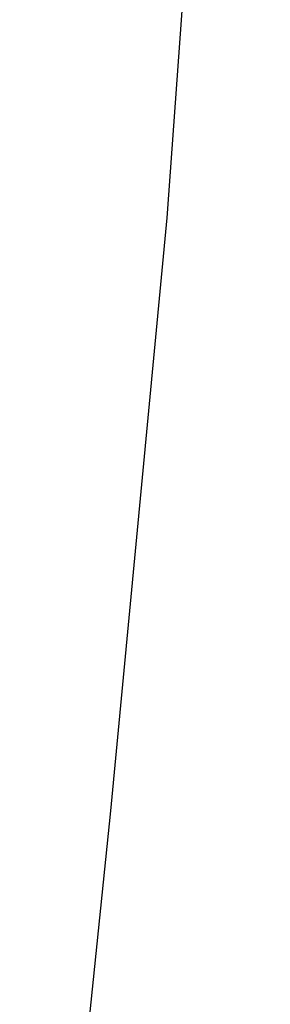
# Model space of a CAD drawing. Extents: x 0 to 361260, y 0 to 4201817.
# Tile 205 of 256: x 360069.723 to 360070.21, y 4200823.974 to 4200825.885. Entities that reach past the tile are written whole.
import ezdxf

# ---------------------------------------------------------------- set-up
doc = ezdxf.new("R2010")
doc.units = 0
doc.header["$LTSCALE"] = 0.5
doc.header["$MEASUREMENT"] = 0
doc.linetypes.add('CONTI', pattern=[0])
doc.layers.add('GORIZDEFAULT', color=32, linetype='CONTI')

msp = doc.modelspace()

# ---------------------------------------------------------------- linework, layer by layer
at = {"layer": 'GORIZDEFAULT', "color": 32}
msp.add_polyline3d([(360069.2366, 4200816.4265, 555.5), (360069.31, 4200816.94, 555.5), (360069.37, 4200817.54, 555.5), (360069.42, 4200818.13, 555.5), (360069.46, 4200818.72, 555.5), (360069.5, 4200819.33, 555.5), (360069.53, 4200819.98, 555.5), (360069.57, 4200820.68, 555.5), (360069.62, 4200821.45, 555.5), (360069.7, 4200822.31, 555.5), (360069.79, 4200823.28, 555.5), (360069.9, 4200824.35, 555.5), (360070.01, 4200825.5, 555.5), (360070.1, 4200826.75, 555.5), (360070.17, 4200828.08, 555.5), (360070.21, 4200829.48, 555.5), (360070.19, 4200830.94, 555.5), (360070.12, 4200832.46, 555.5), (360069.99, 4200834.03, 555.5)], dxfattribs=at)
msp.add_polyline3d([(360069.2366, 4200816.4265, 555.5), (360069.31, 4200816.94, 555.5), (360069.37, 4200817.54, 555.5), (360069.42, 4200818.13, 555.5), (360069.46, 4200818.72, 555.5), (360069.5, 4200819.33, 555.5), (360069.53, 4200819.98, 555.5), (360069.57, 4200820.68, 555.5), (360069.62, 4200821.45, 555.5), (360069.7, 4200822.31, 555.5), (360069.79, 4200823.28, 555.5), (360069.9, 4200824.35, 555.5), (360070.01, 4200825.5, 555.5), (360070.1, 4200826.75, 555.5), (360070.17, 4200828.08, 555.5), (360070.21, 4200829.48, 555.5), (360070.19, 4200830.94, 555.5), (360070.12, 4200832.46, 555.5), (360069.99, 4200834.03, 555.5)], dxfattribs=at)
msp.add_polyline3d([(360069.2366, 4200816.4265, 555.5), (360069.31, 4200816.94, 555.5), (360069.37, 4200817.54, 555.5), (360069.42, 4200818.13, 555.5), (360069.46, 4200818.72, 555.5), (360069.5, 4200819.33, 555.5), (360069.53, 4200819.98, 555.5), (360069.57, 4200820.68, 555.5), (360069.62, 4200821.45, 555.5), (360069.7, 4200822.31, 555.5), (360069.79, 4200823.28, 555.5), (360069.9, 4200824.35, 555.5), (360070.01, 4200825.5, 555.5), (360070.1, 4200826.75, 555.5), (360070.17, 4200828.08, 555.5), (360070.21, 4200829.48, 555.5), (360070.19, 4200830.94, 555.5), (360070.12, 4200832.46, 555.5), (360069.99, 4200834.03, 555.5)], dxfattribs=at)
msp.add_polyline3d([(360069.2366, 4200816.4265, 555.5), (360069.31, 4200816.94, 555.5), (360069.37, 4200817.54, 555.5), (360069.42, 4200818.13, 555.5), (360069.46, 4200818.72, 555.5), (360069.5, 4200819.33, 555.5), (360069.53, 4200819.98, 555.5), (360069.57, 4200820.68, 555.5), (360069.62, 4200821.45, 555.5), (360069.7, 4200822.31, 555.5), (360069.79, 4200823.28, 555.5), (360069.9, 4200824.35, 555.5), (360070.01, 4200825.5, 555.5), (360070.1, 4200826.75, 555.5), (360070.17, 4200828.08, 555.5), (360070.21, 4200829.48, 555.5), (360070.19, 4200830.94, 555.5), (360070.12, 4200832.46, 555.5), (360069.99, 4200834.03, 555.5)], dxfattribs=at)
msp.add_polyline3d([(360069.2366, 4200816.4265, 555.5), (360069.31, 4200816.94, 555.5), (360069.37, 4200817.54, 555.5), (360069.42, 4200818.13, 555.5), (360069.46, 4200818.72, 555.5), (360069.5, 4200819.33, 555.5), (360069.53, 4200819.98, 555.5), (360069.57, 4200820.68, 555.5), (360069.62, 4200821.45, 555.5), (360069.7, 4200822.31, 555.5), (360069.79, 4200823.28, 555.5), (360069.9, 4200824.35, 555.5), (360070.01, 4200825.5, 555.5), (360070.1, 4200826.75, 555.5), (360070.17, 4200828.08, 555.5), (360070.21, 4200829.48, 555.5), (360070.19, 4200830.94, 555.5), (360070.12, 4200832.46, 555.5), (360069.99, 4200834.03, 555.5)], dxfattribs=at)
msp.add_polyline3d([(360069.2366, 4200816.4265, 555.5), (360069.31, 4200816.94, 555.5), (360069.37, 4200817.54, 555.5), (360069.42, 4200818.13, 555.5), (360069.46, 4200818.72, 555.5), (360069.5, 4200819.33, 555.5), (360069.53, 4200819.98, 555.5), (360069.57, 4200820.68, 555.5), (360069.62, 4200821.45, 555.5), (360069.7, 4200822.31, 555.5), (360069.79, 4200823.28, 555.5), (360069.9, 4200824.35, 555.5), (360070.01, 4200825.5, 555.5), (360070.1, 4200826.75, 555.5), (360070.17, 4200828.08, 555.5), (360070.21, 4200829.48, 555.5), (360070.19, 4200830.94, 555.5), (360070.12, 4200832.46, 555.5), (360069.99, 4200834.03, 555.5)], dxfattribs=at)
msp.add_polyline3d([(360069.2366, 4200816.4265, 555.5), (360069.31, 4200816.94, 555.5), (360069.37, 4200817.54, 555.5), (360069.42, 4200818.13, 555.5), (360069.46, 4200818.72, 555.5), (360069.5, 4200819.33, 555.5), (360069.53, 4200819.98, 555.5), (360069.57, 4200820.68, 555.5), (360069.62, 4200821.45, 555.5), (360069.7, 4200822.31, 555.5), (360069.79, 4200823.28, 555.5), (360069.9, 4200824.35, 555.5), (360070.01, 4200825.5, 555.5), (360070.1, 4200826.75, 555.5), (360070.17, 4200828.08, 555.5), (360070.21, 4200829.48, 555.5), (360070.19, 4200830.94, 555.5), (360070.12, 4200832.46, 555.5), (360069.99, 4200834.03, 555.5)], dxfattribs=at)
msp.add_polyline3d([(360069.2366, 4200816.4265, 555.5), (360069.31, 4200816.94, 555.5), (360069.37, 4200817.54, 555.5), (360069.42, 4200818.13, 555.5), (360069.46, 4200818.72, 555.5), (360069.5, 4200819.33, 555.5), (360069.53, 4200819.98, 555.5), (360069.57, 4200820.68, 555.5), (360069.62, 4200821.45, 555.5), (360069.7, 4200822.31, 555.5), (360069.79, 4200823.28, 555.5), (360069.9, 4200824.35, 555.5), (360070.01, 4200825.5, 555.5), (360070.1, 4200826.75, 555.5), (360070.17, 4200828.08, 555.5), (360070.21, 4200829.48, 555.5), (360070.19, 4200830.94, 555.5), (360070.12, 4200832.46, 555.5), (360069.99, 4200834.03, 555.5)], dxfattribs=at)
msp.add_polyline3d([(360069.2366, 4200816.4265, 555.5), (360069.31, 4200816.94, 555.5), (360069.37, 4200817.54, 555.5), (360069.42, 4200818.13, 555.5), (360069.46, 4200818.72, 555.5), (360069.5, 4200819.33, 555.5), (360069.53, 4200819.98, 555.5), (360069.57, 4200820.68, 555.5), (360069.62, 4200821.45, 555.5), (360069.7, 4200822.31, 555.5), (360069.79, 4200823.28, 555.5), (360069.9, 4200824.35, 555.5), (360070.01, 4200825.5, 555.5), (360070.1, 4200826.75, 555.5), (360070.17, 4200828.08, 555.5), (360070.21, 4200829.48, 555.5), (360070.19, 4200830.94, 555.5), (360070.12, 4200832.46, 555.5), (360069.99, 4200834.03, 555.5)], dxfattribs=at)
msp.add_polyline3d([(360069.2366, 4200816.4265, 555.5), (360069.31, 4200816.94, 555.5), (360069.37, 4200817.54, 555.5), (360069.42, 4200818.13, 555.5), (360069.46, 4200818.72, 555.5), (360069.5, 4200819.33, 555.5), (360069.53, 4200819.98, 555.5), (360069.57, 4200820.68, 555.5), (360069.62, 4200821.45, 555.5), (360069.7, 4200822.31, 555.5), (360069.79, 4200823.28, 555.5), (360069.9, 4200824.35, 555.5), (360070.01, 4200825.5, 555.5), (360070.1, 4200826.75, 555.5), (360070.17, 4200828.08, 555.5), (360070.21, 4200829.48, 555.5), (360070.19, 4200830.94, 555.5), (360070.12, 4200832.46, 555.5), (360069.99, 4200834.03, 555.5)], dxfattribs=at)
msp.add_polyline3d([(360069.2366, 4200816.4265, 555.5), (360069.31, 4200816.94, 555.5), (360069.37, 4200817.54, 555.5), (360069.42, 4200818.13, 555.5), (360069.46, 4200818.72, 555.5), (360069.5, 4200819.33, 555.5), (360069.53, 4200819.98, 555.5), (360069.57, 4200820.68, 555.5), (360069.62, 4200821.45, 555.5), (360069.7, 4200822.31, 555.5), (360069.79, 4200823.28, 555.5), (360069.9, 4200824.35, 555.5), (360070.01, 4200825.5, 555.5), (360070.1, 4200826.75, 555.5), (360070.17, 4200828.08, 555.5), (360070.21, 4200829.48, 555.5), (360070.19, 4200830.94, 555.5), (360070.12, 4200832.46, 555.5), (360069.99, 4200834.03, 555.5)], dxfattribs=at)
msp.add_polyline3d([(360069.2366, 4200816.4265, 555.5), (360069.31, 4200816.94, 555.5), (360069.37, 4200817.54, 555.5), (360069.42, 4200818.13, 555.5), (360069.46, 4200818.72, 555.5), (360069.5, 4200819.33, 555.5), (360069.53, 4200819.98, 555.5), (360069.57, 4200820.68, 555.5), (360069.62, 4200821.45, 555.5), (360069.7, 4200822.31, 555.5), (360069.79, 4200823.28, 555.5), (360069.9, 4200824.35, 555.5), (360070.01, 4200825.5, 555.5), (360070.1, 4200826.75, 555.5), (360070.17, 4200828.08, 555.5), (360070.21, 4200829.48, 555.5), (360070.19, 4200830.94, 555.5), (360070.12, 4200832.46, 555.5), (360069.99, 4200834.03, 555.5)], dxfattribs=at)
msp.add_polyline3d([(360069.2366, 4200816.4265, 555.5), (360069.31, 4200816.94, 555.5), (360069.37, 4200817.54, 555.5), (360069.42, 4200818.13, 555.5), (360069.46, 4200818.72, 555.5), (360069.5, 4200819.33, 555.5), (360069.53, 4200819.98, 555.5), (360069.57, 4200820.68, 555.5), (360069.62, 4200821.45, 555.5), (360069.7, 4200822.31, 555.5), (360069.79, 4200823.28, 555.5), (360069.9, 4200824.35, 555.5), (360070.01, 4200825.5, 555.5), (360070.1, 4200826.75, 555.5), (360070.17, 4200828.08, 555.5), (360070.21, 4200829.48, 555.5), (360070.19, 4200830.94, 555.5), (360070.12, 4200832.46, 555.5), (360069.99, 4200834.03, 555.5)], dxfattribs=at)
msp.add_polyline3d([(360069.2366, 4200816.4265, 555.5), (360069.31, 4200816.94, 555.5), (360069.37, 4200817.54, 555.5), (360069.42, 4200818.13, 555.5), (360069.46, 4200818.72, 555.5), (360069.5, 4200819.33, 555.5), (360069.53, 4200819.98, 555.5), (360069.57, 4200820.68, 555.5), (360069.62, 4200821.45, 555.5), (360069.7, 4200822.31, 555.5), (360069.79, 4200823.28, 555.5), (360069.9, 4200824.35, 555.5), (360070.01, 4200825.5, 555.5), (360070.1, 4200826.75, 555.5), (360070.17, 4200828.08, 555.5), (360070.21, 4200829.48, 555.5), (360070.19, 4200830.94, 555.5), (360070.12, 4200832.46, 555.5), (360069.99, 4200834.03, 555.5)], dxfattribs=at)
msp.add_polyline3d([(360069.2366, 4200816.4265, 555.5), (360069.31, 4200816.94, 555.5), (360069.37, 4200817.54, 555.5), (360069.42, 4200818.13, 555.5), (360069.46, 4200818.72, 555.5), (360069.5, 4200819.33, 555.5), (360069.53, 4200819.98, 555.5), (360069.57, 4200820.68, 555.5), (360069.62, 4200821.45, 555.5), (360069.7, 4200822.31, 555.5), (360069.79, 4200823.28, 555.5), (360069.9, 4200824.35, 555.5), (360070.01, 4200825.5, 555.5), (360070.1, 4200826.75, 555.5), (360070.17, 4200828.08, 555.5), (360070.21, 4200829.48, 555.5), (360070.19, 4200830.94, 555.5), (360070.12, 4200832.46, 555.5), (360069.99, 4200834.03, 555.5)], dxfattribs=at)
msp.add_polyline3d([(360069.2366, 4200816.4265, 555.5), (360069.31, 4200816.94, 555.5), (360069.37, 4200817.54, 555.5), (360069.42, 4200818.13, 555.5), (360069.46, 4200818.72, 555.5), (360069.5, 4200819.33, 555.5), (360069.53, 4200819.98, 555.5), (360069.57, 4200820.68, 555.5), (360069.62, 4200821.45, 555.5), (360069.7, 4200822.31, 555.5), (360069.79, 4200823.28, 555.5), (360069.9, 4200824.35, 555.5), (360070.01, 4200825.5, 555.5), (360070.1, 4200826.75, 555.5), (360070.17, 4200828.08, 555.5), (360070.21, 4200829.48, 555.5), (360070.19, 4200830.94, 555.5), (360070.12, 4200832.46, 555.5), (360069.99, 4200834.03, 555.5)], dxfattribs=at)
msp.add_polyline3d([(360069.2366, 4200816.4265, 555.5), (360069.31, 4200816.94, 555.5), (360069.37, 4200817.54, 555.5), (360069.42, 4200818.13, 555.5), (360069.46, 4200818.72, 555.5), (360069.5, 4200819.33, 555.5), (360069.53, 4200819.98, 555.5), (360069.57, 4200820.68, 555.5), (360069.62, 4200821.45, 555.5), (360069.7, 4200822.31, 555.5), (360069.79, 4200823.28, 555.5), (360069.9, 4200824.35, 555.5), (360070.01, 4200825.5, 555.5), (360070.1, 4200826.75, 555.5), (360070.17, 4200828.08, 555.5), (360070.21, 4200829.48, 555.5), (360070.19, 4200830.94, 555.5), (360070.12, 4200832.46, 555.5), (360069.99, 4200834.03, 555.5)], dxfattribs=at)
msp.add_polyline3d([(360069.2366, 4200816.4265, 555.5), (360069.31, 4200816.94, 555.5), (360069.37, 4200817.54, 555.5), (360069.42, 4200818.13, 555.5), (360069.46, 4200818.72, 555.5), (360069.5, 4200819.33, 555.5), (360069.53, 4200819.98, 555.5), (360069.57, 4200820.68, 555.5), (360069.62, 4200821.45, 555.5), (360069.7, 4200822.31, 555.5), (360069.79, 4200823.28, 555.5), (360069.9, 4200824.35, 555.5), (360070.01, 4200825.5, 555.5), (360070.1, 4200826.75, 555.5), (360070.17, 4200828.08, 555.5), (360070.21, 4200829.48, 555.5), (360070.19, 4200830.94, 555.5), (360070.12, 4200832.46, 555.5), (360069.99, 4200834.03, 555.5)], dxfattribs=at)
msp.add_polyline3d([(360069.2366, 4200816.4265, 555.5), (360069.31, 4200816.94, 555.5), (360069.37, 4200817.54, 555.5), (360069.42, 4200818.13, 555.5), (360069.46, 4200818.72, 555.5), (360069.5, 4200819.33, 555.5), (360069.53, 4200819.98, 555.5), (360069.57, 4200820.68, 555.5), (360069.62, 4200821.45, 555.5), (360069.7, 4200822.31, 555.5), (360069.79, 4200823.28, 555.5), (360069.9, 4200824.35, 555.5), (360070.01, 4200825.5, 555.5), (360070.1, 4200826.75, 555.5), (360070.17, 4200828.08, 555.5), (360070.21, 4200829.48, 555.5), (360070.19, 4200830.94, 555.5), (360070.12, 4200832.46, 555.5), (360069.99, 4200834.03, 555.5)], dxfattribs=at)
msp.add_polyline3d([(360069.2366, 4200816.4265, 555.5), (360069.31, 4200816.94, 555.5), (360069.37, 4200817.54, 555.5), (360069.42, 4200818.13, 555.5), (360069.46, 4200818.72, 555.5), (360069.5, 4200819.33, 555.5), (360069.53, 4200819.98, 555.5), (360069.57, 4200820.68, 555.5), (360069.62, 4200821.45, 555.5), (360069.7, 4200822.31, 555.5), (360069.79, 4200823.28, 555.5), (360069.9, 4200824.35, 555.5), (360070.01, 4200825.5, 555.5), (360070.1, 4200826.75, 555.5), (360070.17, 4200828.08, 555.5), (360070.21, 4200829.48, 555.5), (360070.19, 4200830.94, 555.5), (360070.12, 4200832.46, 555.5), (360069.99, 4200834.03, 555.5)], dxfattribs=at)
msp.add_polyline3d([(360069.2366, 4200816.4265, 555.5), (360069.31, 4200816.94, 555.5), (360069.37, 4200817.54, 555.5), (360069.42, 4200818.13, 555.5), (360069.46, 4200818.72, 555.5), (360069.5, 4200819.33, 555.5), (360069.53, 4200819.98, 555.5), (360069.57, 4200820.68, 555.5), (360069.62, 4200821.45, 555.5), (360069.7, 4200822.31, 555.5), (360069.79, 4200823.28, 555.5), (360069.9, 4200824.35, 555.5), (360070.01, 4200825.5, 555.5), (360070.1, 4200826.75, 555.5), (360070.17, 4200828.08, 555.5), (360070.21, 4200829.48, 555.5), (360070.19, 4200830.94, 555.5), (360070.12, 4200832.46, 555.5), (360069.99, 4200834.03, 555.5)], dxfattribs=at)
msp.add_polyline3d([(360069.2366, 4200816.4265, 555.5), (360069.31, 4200816.94, 555.5), (360069.37, 4200817.54, 555.5), (360069.42, 4200818.13, 555.5), (360069.46, 4200818.72, 555.5), (360069.5, 4200819.33, 555.5), (360069.53, 4200819.98, 555.5), (360069.57, 4200820.68, 555.5), (360069.62, 4200821.45, 555.5), (360069.7, 4200822.31, 555.5), (360069.79, 4200823.28, 555.5), (360069.9, 4200824.35, 555.5), (360070.01, 4200825.5, 555.5), (360070.1, 4200826.75, 555.5), (360070.17, 4200828.08, 555.5), (360070.21, 4200829.48, 555.5), (360070.19, 4200830.94, 555.5), (360070.12, 4200832.46, 555.5), (360069.99, 4200834.03, 555.5)], dxfattribs=at)
msp.add_polyline3d([(360069.2366, 4200816.4265, 555.5), (360069.31, 4200816.94, 555.5), (360069.37, 4200817.54, 555.5), (360069.42, 4200818.13, 555.5), (360069.46, 4200818.72, 555.5), (360069.5, 4200819.33, 555.5), (360069.53, 4200819.98, 555.5), (360069.57, 4200820.68, 555.5), (360069.62, 4200821.45, 555.5), (360069.7, 4200822.31, 555.5), (360069.79, 4200823.28, 555.5), (360069.9, 4200824.35, 555.5), (360070.01, 4200825.5, 555.5), (360070.1, 4200826.75, 555.5), (360070.17, 4200828.08, 555.5), (360070.21, 4200829.48, 555.5), (360070.19, 4200830.94, 555.5), (360070.12, 4200832.46, 555.5), (360069.99, 4200834.03, 555.5)], dxfattribs=at)
msp.add_polyline3d([(360069.2366, 4200816.4265, 555.5), (360069.31, 4200816.94, 555.5), (360069.37, 4200817.54, 555.5), (360069.42, 4200818.13, 555.5), (360069.46, 4200818.72, 555.5), (360069.5, 4200819.33, 555.5), (360069.53, 4200819.98, 555.5), (360069.57, 4200820.68, 555.5), (360069.62, 4200821.45, 555.5), (360069.7, 4200822.31, 555.5), (360069.79, 4200823.28, 555.5), (360069.9, 4200824.35, 555.5), (360070.01, 4200825.5, 555.5), (360070.1, 4200826.75, 555.5), (360070.17, 4200828.08, 555.5), (360070.21, 4200829.48, 555.5), (360070.19, 4200830.94, 555.5), (360070.12, 4200832.46, 555.5), (360069.99, 4200834.03, 555.5)], dxfattribs=at)
msp.add_polyline3d([(360069.2366, 4200816.4265, 555.5), (360069.31, 4200816.94, 555.5), (360069.37, 4200817.54, 555.5), (360069.42, 4200818.13, 555.5), (360069.46, 4200818.72, 555.5), (360069.5, 4200819.33, 555.5), (360069.53, 4200819.98, 555.5), (360069.57, 4200820.68, 555.5), (360069.62, 4200821.45, 555.5), (360069.7, 4200822.31, 555.5), (360069.79, 4200823.28, 555.5), (360069.9, 4200824.35, 555.5), (360070.01, 4200825.5, 555.5), (360070.1, 4200826.75, 555.5), (360070.17, 4200828.08, 555.5), (360070.21, 4200829.48, 555.5), (360070.19, 4200830.94, 555.5), (360070.12, 4200832.46, 555.5), (360069.99, 4200834.03, 555.5)], dxfattribs=at)
msp.add_polyline3d([(360069.2366, 4200816.4265, 555.5), (360069.31, 4200816.94, 555.5), (360069.37, 4200817.54, 555.5), (360069.42, 4200818.13, 555.5), (360069.46, 4200818.72, 555.5), (360069.5, 4200819.33, 555.5), (360069.53, 4200819.98, 555.5), (360069.57, 4200820.68, 555.5), (360069.62, 4200821.45, 555.5), (360069.7, 4200822.31, 555.5), (360069.79, 4200823.28, 555.5), (360069.9, 4200824.35, 555.5), (360070.01, 4200825.5, 555.5), (360070.1, 4200826.75, 555.5), (360070.17, 4200828.08, 555.5), (360070.21, 4200829.48, 555.5), (360070.19, 4200830.94, 555.5), (360070.12, 4200832.46, 555.5), (360069.99, 4200834.03, 555.5)], dxfattribs=at)
msp.add_polyline3d([(360069.2366, 4200816.4265, 555.5), (360069.31, 4200816.94, 555.5), (360069.37, 4200817.54, 555.5), (360069.42, 4200818.13, 555.5), (360069.46, 4200818.72, 555.5), (360069.5, 4200819.33, 555.5), (360069.53, 4200819.98, 555.5), (360069.57, 4200820.68, 555.5), (360069.62, 4200821.45, 555.5), (360069.7, 4200822.31, 555.5), (360069.79, 4200823.28, 555.5), (360069.9, 4200824.35, 555.5), (360070.01, 4200825.5, 555.5), (360070.1, 4200826.75, 555.5), (360070.17, 4200828.08, 555.5), (360070.21, 4200829.48, 555.5), (360070.19, 4200830.94, 555.5), (360070.12, 4200832.46, 555.5), (360069.99, 4200834.03, 555.5)], dxfattribs=at)
msp.add_polyline3d([(360069.2366, 4200816.4265, 555.5), (360069.31, 4200816.94, 555.5), (360069.37, 4200817.54, 555.5), (360069.42, 4200818.13, 555.5), (360069.46, 4200818.72, 555.5), (360069.5, 4200819.33, 555.5), (360069.53, 4200819.98, 555.5), (360069.57, 4200820.68, 555.5), (360069.62, 4200821.45, 555.5), (360069.7, 4200822.31, 555.5), (360069.79, 4200823.28, 555.5), (360069.9, 4200824.35, 555.5), (360070.01, 4200825.5, 555.5), (360070.1, 4200826.75, 555.5), (360070.17, 4200828.08, 555.5), (360070.21, 4200829.48, 555.5), (360070.19, 4200830.94, 555.5), (360070.12, 4200832.46, 555.5), (360069.99, 4200834.03, 555.5)], dxfattribs=at)
msp.add_polyline3d([(360069.2366, 4200816.4265, 555.5), (360069.31, 4200816.94, 555.5), (360069.37, 4200817.54, 555.5), (360069.42, 4200818.13, 555.5), (360069.46, 4200818.72, 555.5), (360069.5, 4200819.33, 555.5), (360069.53, 4200819.98, 555.5), (360069.57, 4200820.68, 555.5), (360069.62, 4200821.45, 555.5), (360069.7, 4200822.31, 555.5), (360069.79, 4200823.28, 555.5), (360069.9, 4200824.35, 555.5), (360070.01, 4200825.5, 555.5), (360070.1, 4200826.75, 555.5), (360070.17, 4200828.08, 555.5), (360070.21, 4200829.48, 555.5), (360070.19, 4200830.94, 555.5), (360070.12, 4200832.46, 555.5), (360069.99, 4200834.03, 555.5)], dxfattribs=at)
msp.add_polyline3d([(360069.2366, 4200816.4265, 555.5), (360069.31, 4200816.94, 555.5), (360069.37, 4200817.54, 555.5), (360069.42, 4200818.13, 555.5), (360069.46, 4200818.72, 555.5), (360069.5, 4200819.33, 555.5), (360069.53, 4200819.98, 555.5), (360069.57, 4200820.68, 555.5), (360069.62, 4200821.45, 555.5), (360069.7, 4200822.31, 555.5), (360069.79, 4200823.28, 555.5), (360069.9, 4200824.35, 555.5), (360070.01, 4200825.5, 555.5), (360070.1, 4200826.75, 555.5), (360070.17, 4200828.08, 555.5), (360070.21, 4200829.48, 555.5), (360070.19, 4200830.94, 555.5), (360070.12, 4200832.46, 555.5), (360069.99, 4200834.03, 555.5)], dxfattribs=at)
msp.add_polyline3d([(360069.2366, 4200816.4265, 555.5), (360069.31, 4200816.94, 555.5), (360069.37, 4200817.54, 555.5), (360069.42, 4200818.13, 555.5), (360069.46, 4200818.72, 555.5), (360069.5, 4200819.33, 555.5), (360069.53, 4200819.98, 555.5), (360069.57, 4200820.68, 555.5), (360069.62, 4200821.45, 555.5), (360069.7, 4200822.31, 555.5), (360069.79, 4200823.28, 555.5), (360069.9, 4200824.35, 555.5), (360070.01, 4200825.5, 555.5), (360070.1, 4200826.75, 555.5), (360070.17, 4200828.08, 555.5), (360070.21, 4200829.48, 555.5), (360070.19, 4200830.94, 555.5), (360070.12, 4200832.46, 555.5), (360069.99, 4200834.03, 555.5)], dxfattribs=at)
msp.add_polyline3d([(360069.2366, 4200816.4265, 555.5), (360069.31, 4200816.94, 555.5), (360069.37, 4200817.54, 555.5), (360069.42, 4200818.13, 555.5), (360069.46, 4200818.72, 555.5), (360069.5, 4200819.33, 555.5), (360069.53, 4200819.98, 555.5), (360069.57, 4200820.68, 555.5), (360069.62, 4200821.45, 555.5), (360069.7, 4200822.31, 555.5), (360069.79, 4200823.28, 555.5), (360069.9, 4200824.35, 555.5), (360070.01, 4200825.5, 555.5), (360070.1, 4200826.75, 555.5), (360070.17, 4200828.08, 555.5), (360070.21, 4200829.48, 555.5), (360070.19, 4200830.94, 555.5), (360070.12, 4200832.46, 555.5), (360069.99, 4200834.03, 555.5)], dxfattribs=at)
msp.add_polyline3d([(360069.2366, 4200816.4265, 555.5), (360069.31, 4200816.94, 555.5), (360069.37, 4200817.54, 555.5), (360069.42, 4200818.13, 555.5), (360069.46, 4200818.72, 555.5), (360069.5, 4200819.33, 555.5), (360069.53, 4200819.98, 555.5), (360069.57, 4200820.68, 555.5), (360069.62, 4200821.45, 555.5), (360069.7, 4200822.31, 555.5), (360069.79, 4200823.28, 555.5), (360069.9, 4200824.35, 555.5), (360070.01, 4200825.5, 555.5), (360070.1, 4200826.75, 555.5), (360070.17, 4200828.08, 555.5), (360070.21, 4200829.48, 555.5), (360070.19, 4200830.94, 555.5), (360070.12, 4200832.46, 555.5), (360069.99, 4200834.03, 555.5)], dxfattribs=at)
msp.add_polyline3d([(360069.2366, 4200816.4265, 555.5), (360069.31, 4200816.94, 555.5), (360069.37, 4200817.54, 555.5), (360069.42, 4200818.13, 555.5), (360069.46, 4200818.72, 555.5), (360069.5, 4200819.33, 555.5), (360069.53, 4200819.98, 555.5), (360069.57, 4200820.68, 555.5), (360069.62, 4200821.45, 555.5), (360069.7, 4200822.31, 555.5), (360069.79, 4200823.28, 555.5), (360069.9, 4200824.35, 555.5), (360070.01, 4200825.5, 555.5), (360070.1, 4200826.75, 555.5), (360070.17, 4200828.08, 555.5), (360070.21, 4200829.48, 555.5), (360070.19, 4200830.94, 555.5), (360070.12, 4200832.46, 555.5), (360069.99, 4200834.03, 555.5)], dxfattribs=at)
msp.add_polyline3d([(360069.2366, 4200816.4265, 555.5), (360069.31, 4200816.94, 555.5), (360069.37, 4200817.54, 555.5), (360069.42, 4200818.13, 555.5), (360069.46, 4200818.72, 555.5), (360069.5, 4200819.33, 555.5), (360069.53, 4200819.98, 555.5), (360069.57, 4200820.68, 555.5), (360069.62, 4200821.45, 555.5), (360069.7, 4200822.31, 555.5), (360069.79, 4200823.28, 555.5), (360069.9, 4200824.35, 555.5), (360070.01, 4200825.5, 555.5), (360070.1, 4200826.75, 555.5), (360070.17, 4200828.08, 555.5), (360070.21, 4200829.48, 555.5), (360070.19, 4200830.94, 555.5), (360070.12, 4200832.46, 555.5), (360069.99, 4200834.03, 555.5)], dxfattribs=at)
msp.add_polyline3d([(360069.2366, 4200816.4265, 555.5), (360069.31, 4200816.94, 555.5), (360069.37, 4200817.54, 555.5), (360069.42, 4200818.13, 555.5), (360069.46, 4200818.72, 555.5), (360069.5, 4200819.33, 555.5), (360069.53, 4200819.98, 555.5), (360069.57, 4200820.68, 555.5), (360069.62, 4200821.45, 555.5), (360069.7, 4200822.31, 555.5), (360069.79, 4200823.28, 555.5), (360069.9, 4200824.35, 555.5), (360070.01, 4200825.5, 555.5), (360070.1, 4200826.75, 555.5), (360070.17, 4200828.08, 555.5), (360070.21, 4200829.48, 555.5), (360070.19, 4200830.94, 555.5), (360070.12, 4200832.46, 555.5), (360069.99, 4200834.03, 555.5)], dxfattribs=at)
msp.add_polyline3d([(360069.2366, 4200816.4265, 555.5), (360069.31, 4200816.94, 555.5), (360069.37, 4200817.54, 555.5), (360069.42, 4200818.13, 555.5), (360069.46, 4200818.72, 555.5), (360069.5, 4200819.33, 555.5), (360069.53, 4200819.98, 555.5), (360069.57, 4200820.68, 555.5), (360069.62, 4200821.45, 555.5), (360069.7, 4200822.31, 555.5), (360069.79, 4200823.28, 555.5), (360069.9, 4200824.35, 555.5), (360070.01, 4200825.5, 555.5), (360070.1, 4200826.75, 555.5), (360070.17, 4200828.08, 555.5), (360070.21, 4200829.48, 555.5), (360070.19, 4200830.94, 555.5), (360070.12, 4200832.46, 555.5), (360069.99, 4200834.03, 555.5)], dxfattribs=at)
msp.add_polyline3d([(360069.2366, 4200816.4265, 555.5), (360069.31, 4200816.94, 555.5), (360069.37, 4200817.54, 555.5), (360069.42, 4200818.13, 555.5), (360069.46, 4200818.72, 555.5), (360069.5, 4200819.33, 555.5), (360069.53, 4200819.98, 555.5), (360069.57, 4200820.68, 555.5), (360069.62, 4200821.45, 555.5), (360069.7, 4200822.31, 555.5), (360069.79, 4200823.28, 555.5), (360069.9, 4200824.35, 555.5), (360070.01, 4200825.5, 555.5), (360070.1, 4200826.75, 555.5), (360070.17, 4200828.08, 555.5), (360070.21, 4200829.48, 555.5), (360070.19, 4200830.94, 555.5), (360070.12, 4200832.46, 555.5), (360069.99, 4200834.03, 555.5)], dxfattribs=at)
msp.add_polyline3d([(360069.2366, 4200816.4265, 555.5), (360069.31, 4200816.94, 555.5), (360069.37, 4200817.54, 555.5), (360069.42, 4200818.13, 555.5), (360069.46, 4200818.72, 555.5), (360069.5, 4200819.33, 555.5), (360069.53, 4200819.98, 555.5), (360069.57, 4200820.68, 555.5), (360069.62, 4200821.45, 555.5), (360069.7, 4200822.31, 555.5), (360069.79, 4200823.28, 555.5), (360069.9, 4200824.35, 555.5), (360070.01, 4200825.5, 555.5), (360070.1, 4200826.75, 555.5), (360070.17, 4200828.08, 555.5), (360070.21, 4200829.48, 555.5), (360070.19, 4200830.94, 555.5), (360070.12, 4200832.46, 555.5), (360069.99, 4200834.03, 555.5)], dxfattribs=at)
msp.add_polyline3d([(360069.2366, 4200816.4265, 555.5), (360069.31, 4200816.94, 555.5), (360069.37, 4200817.54, 555.5), (360069.42, 4200818.13, 555.5), (360069.46, 4200818.72, 555.5), (360069.5, 4200819.33, 555.5), (360069.53, 4200819.98, 555.5), (360069.57, 4200820.68, 555.5), (360069.62, 4200821.45, 555.5), (360069.7, 4200822.31, 555.5), (360069.79, 4200823.28, 555.5), (360069.9, 4200824.35, 555.5), (360070.01, 4200825.5, 555.5), (360070.1, 4200826.75, 555.5), (360070.17, 4200828.08, 555.5), (360070.21, 4200829.48, 555.5), (360070.19, 4200830.94, 555.5), (360070.12, 4200832.46, 555.5), (360069.99, 4200834.03, 555.5)], dxfattribs=at)
msp.add_polyline3d([(360069.2366, 4200816.4265, 555.5), (360069.31, 4200816.94, 555.5), (360069.37, 4200817.54, 555.5), (360069.42, 4200818.13, 555.5), (360069.46, 4200818.72, 555.5), (360069.5, 4200819.33, 555.5), (360069.53, 4200819.98, 555.5), (360069.57, 4200820.68, 555.5), (360069.62, 4200821.45, 555.5), (360069.7, 4200822.31, 555.5), (360069.79, 4200823.28, 555.5), (360069.9, 4200824.35, 555.5), (360070.01, 4200825.5, 555.5), (360070.1, 4200826.75, 555.5), (360070.17, 4200828.08, 555.5), (360070.21, 4200829.48, 555.5), (360070.19, 4200830.94, 555.5), (360070.12, 4200832.46, 555.5), (360069.99, 4200834.03, 555.5)], dxfattribs=at)
msp.add_polyline3d([(360069.2366, 4200816.4265, 555.5), (360069.31, 4200816.94, 555.5), (360069.37, 4200817.54, 555.5), (360069.42, 4200818.13, 555.5), (360069.46, 4200818.72, 555.5), (360069.5, 4200819.33, 555.5), (360069.53, 4200819.98, 555.5), (360069.57, 4200820.68, 555.5), (360069.62, 4200821.45, 555.5), (360069.7, 4200822.31, 555.5), (360069.79, 4200823.28, 555.5), (360069.9, 4200824.35, 555.5), (360070.01, 4200825.5, 555.5), (360070.1, 4200826.75, 555.5), (360070.17, 4200828.08, 555.5), (360070.21, 4200829.48, 555.5), (360070.19, 4200830.94, 555.5), (360070.12, 4200832.46, 555.5), (360069.99, 4200834.03, 555.5)], dxfattribs=at)
msp.add_polyline3d([(360069.2366, 4200816.4265, 555.5), (360069.31, 4200816.94, 555.5), (360069.37, 4200817.54, 555.5), (360069.42, 4200818.13, 555.5), (360069.46, 4200818.72, 555.5), (360069.5, 4200819.33, 555.5), (360069.53, 4200819.98, 555.5), (360069.57, 4200820.68, 555.5), (360069.62, 4200821.45, 555.5), (360069.7, 4200822.31, 555.5), (360069.79, 4200823.28, 555.5), (360069.9, 4200824.35, 555.5), (360070.01, 4200825.5, 555.5), (360070.1, 4200826.75, 555.5), (360070.17, 4200828.08, 555.5), (360070.21, 4200829.48, 555.5), (360070.19, 4200830.94, 555.5), (360070.12, 4200832.46, 555.5), (360069.99, 4200834.03, 555.5)], dxfattribs=at)
msp.add_polyline3d([(360069.2366, 4200816.4265, 555.5), (360069.31, 4200816.94, 555.5), (360069.37, 4200817.54, 555.5), (360069.42, 4200818.13, 555.5), (360069.46, 4200818.72, 555.5), (360069.5, 4200819.33, 555.5), (360069.53, 4200819.98, 555.5), (360069.57, 4200820.68, 555.5), (360069.62, 4200821.45, 555.5), (360069.7, 4200822.31, 555.5), (360069.79, 4200823.28, 555.5), (360069.9, 4200824.35, 555.5), (360070.01, 4200825.5, 555.5), (360070.1, 4200826.75, 555.5), (360070.17, 4200828.08, 555.5), (360070.21, 4200829.48, 555.5), (360070.19, 4200830.94, 555.5), (360070.12, 4200832.46, 555.5), (360069.99, 4200834.03, 555.5)], dxfattribs=at)
msp.add_polyline3d([(360069.2366, 4200816.4265, 555.5), (360069.31, 4200816.94, 555.5), (360069.37, 4200817.54, 555.5), (360069.42, 4200818.13, 555.5), (360069.46, 4200818.72, 555.5), (360069.5, 4200819.33, 555.5), (360069.53, 4200819.98, 555.5), (360069.57, 4200820.68, 555.5), (360069.62, 4200821.45, 555.5), (360069.7, 4200822.31, 555.5), (360069.79, 4200823.28, 555.5), (360069.9, 4200824.35, 555.5), (360070.01, 4200825.5, 555.5), (360070.1, 4200826.75, 555.5), (360070.17, 4200828.08, 555.5), (360070.21, 4200829.48, 555.5), (360070.19, 4200830.94, 555.5), (360070.12, 4200832.46, 555.5), (360069.99, 4200834.03, 555.5)], dxfattribs=at)
msp.add_polyline3d([(360069.2366, 4200816.4265, 555.5), (360069.31, 4200816.94, 555.5), (360069.37, 4200817.54, 555.5), (360069.42, 4200818.13, 555.5), (360069.46, 4200818.72, 555.5), (360069.5, 4200819.33, 555.5), (360069.53, 4200819.98, 555.5), (360069.57, 4200820.68, 555.5), (360069.62, 4200821.45, 555.5), (360069.7, 4200822.31, 555.5), (360069.79, 4200823.28, 555.5), (360069.9, 4200824.35, 555.5), (360070.01, 4200825.5, 555.5), (360070.1, 4200826.75, 555.5), (360070.17, 4200828.08, 555.5), (360070.21, 4200829.48, 555.5), (360070.19, 4200830.94, 555.5), (360070.12, 4200832.46, 555.5), (360069.99, 4200834.03, 555.5)], dxfattribs=at)
msp.add_polyline3d([(360069.2366, 4200816.4265, 555.5), (360069.31, 4200816.94, 555.5), (360069.37, 4200817.54, 555.5), (360069.42, 4200818.13, 555.5), (360069.46, 4200818.72, 555.5), (360069.5, 4200819.33, 555.5), (360069.53, 4200819.98, 555.5), (360069.57, 4200820.68, 555.5), (360069.62, 4200821.45, 555.5), (360069.7, 4200822.31, 555.5), (360069.79, 4200823.28, 555.5), (360069.9, 4200824.35, 555.5), (360070.01, 4200825.5, 555.5), (360070.1, 4200826.75, 555.5), (360070.17, 4200828.08, 555.5), (360070.21, 4200829.48, 555.5), (360070.19, 4200830.94, 555.5), (360070.12, 4200832.46, 555.5), (360069.99, 4200834.03, 555.5)], dxfattribs=at)
msp.add_polyline3d([(360069.2366, 4200816.4265, 555.5), (360069.31, 4200816.94, 555.5), (360069.37, 4200817.54, 555.5), (360069.42, 4200818.13, 555.5), (360069.46, 4200818.72, 555.5), (360069.5, 4200819.33, 555.5), (360069.53, 4200819.98, 555.5), (360069.57, 4200820.68, 555.5), (360069.62, 4200821.45, 555.5), (360069.7, 4200822.31, 555.5), (360069.79, 4200823.28, 555.5), (360069.9, 4200824.35, 555.5), (360070.01, 4200825.5, 555.5), (360070.1, 4200826.75, 555.5), (360070.17, 4200828.08, 555.5), (360070.21, 4200829.48, 555.5), (360070.19, 4200830.94, 555.5), (360070.12, 4200832.46, 555.5), (360069.99, 4200834.03, 555.5)], dxfattribs=at)
msp.add_polyline3d([(360069.2366, 4200816.4265, 555.5), (360069.31, 4200816.94, 555.5), (360069.37, 4200817.54, 555.5), (360069.42, 4200818.13, 555.5), (360069.46, 4200818.72, 555.5), (360069.5, 4200819.33, 555.5), (360069.53, 4200819.98, 555.5), (360069.57, 4200820.68, 555.5), (360069.62, 4200821.45, 555.5), (360069.7, 4200822.31, 555.5), (360069.79, 4200823.28, 555.5), (360069.9, 4200824.35, 555.5), (360070.01, 4200825.5, 555.5), (360070.1, 4200826.75, 555.5), (360070.17, 4200828.08, 555.5), (360070.21, 4200829.48, 555.5), (360070.19, 4200830.94, 555.5), (360070.12, 4200832.46, 555.5), (360069.99, 4200834.03, 555.5)], dxfattribs=at)
msp.add_polyline3d([(360069.2366, 4200816.4265, 555.5), (360069.31, 4200816.94, 555.5), (360069.37, 4200817.54, 555.5), (360069.42, 4200818.13, 555.5), (360069.46, 4200818.72, 555.5), (360069.5, 4200819.33, 555.5), (360069.53, 4200819.98, 555.5), (360069.57, 4200820.68, 555.5), (360069.62, 4200821.45, 555.5), (360069.7, 4200822.31, 555.5), (360069.79, 4200823.28, 555.5), (360069.9, 4200824.35, 555.5), (360070.01, 4200825.5, 555.5), (360070.1, 4200826.75, 555.5), (360070.17, 4200828.08, 555.5), (360070.21, 4200829.48, 555.5), (360070.19, 4200830.94, 555.5), (360070.12, 4200832.46, 555.5), (360069.99, 4200834.03, 555.5)], dxfattribs=at)
msp.add_polyline3d([(360069.2366, 4200816.4265, 555.5), (360069.31, 4200816.94, 555.5), (360069.37, 4200817.54, 555.5), (360069.42, 4200818.13, 555.5), (360069.46, 4200818.72, 555.5), (360069.5, 4200819.33, 555.5), (360069.53, 4200819.98, 555.5), (360069.57, 4200820.68, 555.5), (360069.62, 4200821.45, 555.5), (360069.7, 4200822.31, 555.5), (360069.79, 4200823.28, 555.5), (360069.9, 4200824.35, 555.5), (360070.01, 4200825.5, 555.5), (360070.1, 4200826.75, 555.5), (360070.17, 4200828.08, 555.5), (360070.21, 4200829.48, 555.5), (360070.19, 4200830.94, 555.5), (360070.12, 4200832.46, 555.5), (360069.99, 4200834.03, 555.5)], dxfattribs=at)
msp.add_polyline3d([(360069.2366, 4200816.4265, 555.5), (360069.31, 4200816.94, 555.5), (360069.37, 4200817.54, 555.5), (360069.42, 4200818.13, 555.5), (360069.46, 4200818.72, 555.5), (360069.5, 4200819.33, 555.5), (360069.53, 4200819.98, 555.5), (360069.57, 4200820.68, 555.5), (360069.62, 4200821.45, 555.5), (360069.7, 4200822.31, 555.5), (360069.79, 4200823.28, 555.5), (360069.9, 4200824.35, 555.5), (360070.01, 4200825.5, 555.5), (360070.1, 4200826.75, 555.5), (360070.17, 4200828.08, 555.5), (360070.21, 4200829.48, 555.5), (360070.19, 4200830.94, 555.5), (360070.12, 4200832.46, 555.5), (360069.99, 4200834.03, 555.5)], dxfattribs=at)
msp.add_polyline3d([(360069.2366, 4200816.4265, 555.5), (360069.31, 4200816.94, 555.5), (360069.37, 4200817.54, 555.5), (360069.42, 4200818.13, 555.5), (360069.46, 4200818.72, 555.5), (360069.5, 4200819.33, 555.5), (360069.53, 4200819.98, 555.5), (360069.57, 4200820.68, 555.5), (360069.62, 4200821.45, 555.5), (360069.7, 4200822.31, 555.5), (360069.79, 4200823.28, 555.5), (360069.9, 4200824.35, 555.5), (360070.01, 4200825.5, 555.5), (360070.1, 4200826.75, 555.5), (360070.17, 4200828.08, 555.5), (360070.21, 4200829.48, 555.5), (360070.19, 4200830.94, 555.5), (360070.12, 4200832.46, 555.5), (360069.99, 4200834.03, 555.5)], dxfattribs=at)
msp.add_polyline3d([(360069.2366, 4200816.4265, 555.5), (360069.31, 4200816.94, 555.5), (360069.37, 4200817.54, 555.5), (360069.42, 4200818.13, 555.5), (360069.46, 4200818.72, 555.5), (360069.5, 4200819.33, 555.5), (360069.53, 4200819.98, 555.5), (360069.57, 4200820.68, 555.5), (360069.62, 4200821.45, 555.5), (360069.7, 4200822.31, 555.5), (360069.79, 4200823.28, 555.5), (360069.9, 4200824.35, 555.5), (360070.01, 4200825.5, 555.5), (360070.1, 4200826.75, 555.5), (360070.17, 4200828.08, 555.5), (360070.21, 4200829.48, 555.5), (360070.19, 4200830.94, 555.5), (360070.12, 4200832.46, 555.5), (360069.99, 4200834.03, 555.5)], dxfattribs=at)
msp.add_polyline3d([(360069.2366, 4200816.4265, 555.5), (360069.31, 4200816.94, 555.5), (360069.37, 4200817.54, 555.5), (360069.42, 4200818.13, 555.5), (360069.46, 4200818.72, 555.5), (360069.5, 4200819.33, 555.5), (360069.53, 4200819.98, 555.5), (360069.57, 4200820.68, 555.5), (360069.62, 4200821.45, 555.5), (360069.7, 4200822.31, 555.5), (360069.79, 4200823.28, 555.5), (360069.9, 4200824.35, 555.5), (360070.01, 4200825.5, 555.5), (360070.1, 4200826.75, 555.5), (360070.17, 4200828.08, 555.5), (360070.21, 4200829.48, 555.5), (360070.19, 4200830.94, 555.5), (360070.12, 4200832.46, 555.5), (360069.99, 4200834.03, 555.5)], dxfattribs=at)
msp.add_polyline3d([(360069.2366, 4200816.4265, 555.5), (360069.31, 4200816.94, 555.5), (360069.37, 4200817.54, 555.5), (360069.42, 4200818.13, 555.5), (360069.46, 4200818.72, 555.5), (360069.5, 4200819.33, 555.5), (360069.53, 4200819.98, 555.5), (360069.57, 4200820.68, 555.5), (360069.62, 4200821.45, 555.5), (360069.7, 4200822.31, 555.5), (360069.79, 4200823.28, 555.5), (360069.9, 4200824.35, 555.5), (360070.01, 4200825.5, 555.5), (360070.1, 4200826.75, 555.5), (360070.17, 4200828.08, 555.5), (360070.21, 4200829.48, 555.5), (360070.19, 4200830.94, 555.5), (360070.12, 4200832.46, 555.5), (360069.99, 4200834.03, 555.5)], dxfattribs=at)
msp.add_polyline3d([(360069.2366, 4200816.4265, 555.5), (360069.31, 4200816.94, 555.5), (360069.37, 4200817.54, 555.5), (360069.42, 4200818.13, 555.5), (360069.46, 4200818.72, 555.5), (360069.5, 4200819.33, 555.5), (360069.53, 4200819.98, 555.5), (360069.57, 4200820.68, 555.5), (360069.62, 4200821.45, 555.5), (360069.7, 4200822.31, 555.5), (360069.79, 4200823.28, 555.5), (360069.9, 4200824.35, 555.5), (360070.01, 4200825.5, 555.5), (360070.1, 4200826.75, 555.5), (360070.17, 4200828.08, 555.5), (360070.21, 4200829.48, 555.5), (360070.19, 4200830.94, 555.5), (360070.12, 4200832.46, 555.5), (360069.99, 4200834.03, 555.5)], dxfattribs=at)
msp.add_polyline3d([(360069.2366, 4200816.4265, 555.5), (360069.31, 4200816.94, 555.5), (360069.37, 4200817.54, 555.5), (360069.42, 4200818.13, 555.5), (360069.46, 4200818.72, 555.5), (360069.5, 4200819.33, 555.5), (360069.53, 4200819.98, 555.5), (360069.57, 4200820.68, 555.5), (360069.62, 4200821.45, 555.5), (360069.7, 4200822.31, 555.5), (360069.79, 4200823.28, 555.5), (360069.9, 4200824.35, 555.5), (360070.01, 4200825.5, 555.5), (360070.1, 4200826.75, 555.5), (360070.17, 4200828.08, 555.5), (360070.21, 4200829.48, 555.5), (360070.19, 4200830.94, 555.5), (360070.12, 4200832.46, 555.5), (360069.99, 4200834.03, 555.5)], dxfattribs=at)
msp.add_polyline3d([(360069.2366, 4200816.4265, 555.5), (360069.31, 4200816.94, 555.5), (360069.37, 4200817.54, 555.5), (360069.42, 4200818.13, 555.5), (360069.46, 4200818.72, 555.5), (360069.5, 4200819.33, 555.5), (360069.53, 4200819.98, 555.5), (360069.57, 4200820.68, 555.5), (360069.62, 4200821.45, 555.5), (360069.7, 4200822.31, 555.5), (360069.79, 4200823.28, 555.5), (360069.9, 4200824.35, 555.5), (360070.01, 4200825.5, 555.5), (360070.1, 4200826.75, 555.5), (360070.17, 4200828.08, 555.5), (360070.21, 4200829.48, 555.5), (360070.19, 4200830.94, 555.5), (360070.12, 4200832.46, 555.5), (360069.99, 4200834.03, 555.5)], dxfattribs=at)
msp.add_polyline3d([(360069.2366, 4200816.4265, 555.5), (360069.31, 4200816.94, 555.5), (360069.37, 4200817.54, 555.5), (360069.42, 4200818.13, 555.5), (360069.46, 4200818.72, 555.5), (360069.5, 4200819.33, 555.5), (360069.53, 4200819.98, 555.5), (360069.57, 4200820.68, 555.5), (360069.62, 4200821.45, 555.5), (360069.7, 4200822.31, 555.5), (360069.79, 4200823.28, 555.5), (360069.9, 4200824.35, 555.5), (360070.01, 4200825.5, 555.5), (360070.1, 4200826.75, 555.5), (360070.17, 4200828.08, 555.5), (360070.21, 4200829.48, 555.5), (360070.19, 4200830.94, 555.5), (360070.12, 4200832.46, 555.5), (360069.99, 4200834.03, 555.5)], dxfattribs=at)
msp.add_polyline3d([(360069.2366, 4200816.4265, 555.5), (360069.31, 4200816.94, 555.5), (360069.37, 4200817.54, 555.5), (360069.42, 4200818.13, 555.5), (360069.46, 4200818.72, 555.5), (360069.5, 4200819.33, 555.5), (360069.53, 4200819.98, 555.5), (360069.57, 4200820.68, 555.5), (360069.62, 4200821.45, 555.5), (360069.7, 4200822.31, 555.5), (360069.79, 4200823.28, 555.5), (360069.9, 4200824.35, 555.5), (360070.01, 4200825.5, 555.5), (360070.1, 4200826.75, 555.5), (360070.17, 4200828.08, 555.5), (360070.21, 4200829.48, 555.5), (360070.19, 4200830.94, 555.5), (360070.12, 4200832.46, 555.5), (360069.99, 4200834.03, 555.5)], dxfattribs=at)
msp.add_polyline3d([(360069.2366, 4200816.4265, 555.5), (360069.31, 4200816.94, 555.5), (360069.37, 4200817.54, 555.5), (360069.42, 4200818.13, 555.5), (360069.46, 4200818.72, 555.5), (360069.5, 4200819.33, 555.5), (360069.53, 4200819.98, 555.5), (360069.57, 4200820.68, 555.5), (360069.62, 4200821.45, 555.5), (360069.7, 4200822.31, 555.5), (360069.79, 4200823.28, 555.5), (360069.9, 4200824.35, 555.5), (360070.01, 4200825.5, 555.5), (360070.1, 4200826.75, 555.5), (360070.17, 4200828.08, 555.5), (360070.21, 4200829.48, 555.5), (360070.19, 4200830.94, 555.5), (360070.12, 4200832.46, 555.5), (360069.99, 4200834.03, 555.5)], dxfattribs=at)
msp.add_polyline3d([(360069.2366, 4200816.4265, 555.5), (360069.31, 4200816.94, 555.5), (360069.37, 4200817.54, 555.5), (360069.42, 4200818.13, 555.5), (360069.46, 4200818.72, 555.5), (360069.5, 4200819.33, 555.5), (360069.53, 4200819.98, 555.5), (360069.57, 4200820.68, 555.5), (360069.62, 4200821.45, 555.5), (360069.7, 4200822.31, 555.5), (360069.79, 4200823.28, 555.5), (360069.9, 4200824.35, 555.5), (360070.01, 4200825.5, 555.5), (360070.1, 4200826.75, 555.5), (360070.17, 4200828.08, 555.5), (360070.21, 4200829.48, 555.5), (360070.19, 4200830.94, 555.5), (360070.12, 4200832.46, 555.5), (360069.99, 4200834.03, 555.5)], dxfattribs=at)
msp.add_polyline3d([(360069.2366, 4200816.4265, 555.5), (360069.31, 4200816.94, 555.5), (360069.37, 4200817.54, 555.5), (360069.42, 4200818.13, 555.5), (360069.46, 4200818.72, 555.5), (360069.5, 4200819.33, 555.5), (360069.53, 4200819.98, 555.5), (360069.57, 4200820.68, 555.5), (360069.62, 4200821.45, 555.5), (360069.7, 4200822.31, 555.5), (360069.79, 4200823.28, 555.5), (360069.9, 4200824.35, 555.5), (360070.01, 4200825.5, 555.5), (360070.1, 4200826.75, 555.5), (360070.17, 4200828.08, 555.5), (360070.21, 4200829.48, 555.5), (360070.19, 4200830.94, 555.5), (360070.12, 4200832.46, 555.5), (360069.99, 4200834.03, 555.5)], dxfattribs=at)
msp.add_polyline3d([(360069.2366, 4200816.4265, 555.5), (360069.31, 4200816.94, 555.5), (360069.37, 4200817.54, 555.5), (360069.42, 4200818.13, 555.5), (360069.46, 4200818.72, 555.5), (360069.5, 4200819.33, 555.5), (360069.53, 4200819.98, 555.5), (360069.57, 4200820.68, 555.5), (360069.62, 4200821.45, 555.5), (360069.7, 4200822.31, 555.5), (360069.79, 4200823.28, 555.5), (360069.9, 4200824.35, 555.5), (360070.01, 4200825.5, 555.5), (360070.1, 4200826.75, 555.5), (360070.17, 4200828.08, 555.5), (360070.21, 4200829.48, 555.5), (360070.19, 4200830.94, 555.5), (360070.12, 4200832.46, 555.5), (360069.99, 4200834.03, 555.5)], dxfattribs=at)
msp.add_polyline3d([(360069.2366, 4200816.4265, 555.5), (360069.31, 4200816.94, 555.5), (360069.37, 4200817.54, 555.5), (360069.42, 4200818.13, 555.5), (360069.46, 4200818.72, 555.5), (360069.5, 4200819.33, 555.5), (360069.53, 4200819.98, 555.5), (360069.57, 4200820.68, 555.5), (360069.62, 4200821.45, 555.5), (360069.7, 4200822.31, 555.5), (360069.79, 4200823.28, 555.5), (360069.9, 4200824.35, 555.5), (360070.01, 4200825.5, 555.5), (360070.1, 4200826.75, 555.5), (360070.17, 4200828.08, 555.5), (360070.21, 4200829.48, 555.5), (360070.19, 4200830.94, 555.5), (360070.12, 4200832.46, 555.5), (360069.99, 4200834.03, 555.5)], dxfattribs=at)
msp.add_polyline3d([(360069.2366, 4200816.4265, 555.5), (360069.31, 4200816.94, 555.5), (360069.37, 4200817.54, 555.5), (360069.42, 4200818.13, 555.5), (360069.46, 4200818.72, 555.5), (360069.5, 4200819.33, 555.5), (360069.53, 4200819.98, 555.5), (360069.57, 4200820.68, 555.5), (360069.62, 4200821.45, 555.5), (360069.7, 4200822.31, 555.5), (360069.79, 4200823.28, 555.5), (360069.9, 4200824.35, 555.5), (360070.01, 4200825.5, 555.5), (360070.1, 4200826.75, 555.5), (360070.17, 4200828.08, 555.5), (360070.21, 4200829.48, 555.5), (360070.19, 4200830.94, 555.5), (360070.12, 4200832.46, 555.5), (360069.99, 4200834.03, 555.5)], dxfattribs=at)
msp.add_polyline3d([(360069.2366, 4200816.4265, 555.5), (360069.31, 4200816.94, 555.5), (360069.37, 4200817.54, 555.5), (360069.42, 4200818.13, 555.5), (360069.46, 4200818.72, 555.5), (360069.5, 4200819.33, 555.5), (360069.53, 4200819.98, 555.5), (360069.57, 4200820.68, 555.5), (360069.62, 4200821.45, 555.5), (360069.7, 4200822.31, 555.5), (360069.79, 4200823.28, 555.5), (360069.9, 4200824.35, 555.5), (360070.01, 4200825.5, 555.5), (360070.1, 4200826.75, 555.5), (360070.17, 4200828.08, 555.5), (360070.21, 4200829.48, 555.5), (360070.19, 4200830.94, 555.5), (360070.12, 4200832.46, 555.5), (360069.99, 4200834.03, 555.5)], dxfattribs=at)
msp.add_polyline3d([(360069.2366, 4200816.4265, 555.5), (360069.31, 4200816.94, 555.5), (360069.37, 4200817.54, 555.5), (360069.42, 4200818.13, 555.5), (360069.46, 4200818.72, 555.5), (360069.5, 4200819.33, 555.5), (360069.53, 4200819.98, 555.5), (360069.57, 4200820.68, 555.5), (360069.62, 4200821.45, 555.5), (360069.7, 4200822.31, 555.5), (360069.79, 4200823.28, 555.5), (360069.9, 4200824.35, 555.5), (360070.01, 4200825.5, 555.5), (360070.1, 4200826.75, 555.5), (360070.17, 4200828.08, 555.5), (360070.21, 4200829.48, 555.5), (360070.19, 4200830.94, 555.5), (360070.12, 4200832.46, 555.5), (360069.99, 4200834.03, 555.5)], dxfattribs=at)
msp.add_polyline3d([(360069.2366, 4200816.4265, 555.5), (360069.31, 4200816.94, 555.5), (360069.37, 4200817.54, 555.5), (360069.42, 4200818.13, 555.5), (360069.46, 4200818.72, 555.5), (360069.5, 4200819.33, 555.5), (360069.53, 4200819.98, 555.5), (360069.57, 4200820.68, 555.5), (360069.62, 4200821.45, 555.5), (360069.7, 4200822.31, 555.5), (360069.79, 4200823.28, 555.5), (360069.9, 4200824.35, 555.5), (360070.01, 4200825.5, 555.5), (360070.1, 4200826.75, 555.5), (360070.17, 4200828.08, 555.5), (360070.21, 4200829.48, 555.5), (360070.19, 4200830.94, 555.5), (360070.12, 4200832.46, 555.5), (360069.99, 4200834.03, 555.5)], dxfattribs=at)
msp.add_polyline3d([(360069.2366, 4200816.4265, 555.5), (360069.31, 4200816.94, 555.5), (360069.37, 4200817.54, 555.5), (360069.42, 4200818.13, 555.5), (360069.46, 4200818.72, 555.5), (360069.5, 4200819.33, 555.5), (360069.53, 4200819.98, 555.5), (360069.57, 4200820.68, 555.5), (360069.62, 4200821.45, 555.5), (360069.7, 4200822.31, 555.5), (360069.79, 4200823.28, 555.5), (360069.9, 4200824.35, 555.5), (360070.01, 4200825.5, 555.5), (360070.1, 4200826.75, 555.5), (360070.17, 4200828.08, 555.5), (360070.21, 4200829.48, 555.5), (360070.19, 4200830.94, 555.5), (360070.12, 4200832.46, 555.5), (360069.99, 4200834.03, 555.5)], dxfattribs=at)
msp.add_polyline3d([(360069.2366, 4200816.4265, 555.5), (360069.31, 4200816.94, 555.5), (360069.37, 4200817.54, 555.5), (360069.42, 4200818.13, 555.5), (360069.46, 4200818.72, 555.5), (360069.5, 4200819.33, 555.5), (360069.53, 4200819.98, 555.5), (360069.57, 4200820.68, 555.5), (360069.62, 4200821.45, 555.5), (360069.7, 4200822.31, 555.5), (360069.79, 4200823.28, 555.5), (360069.9, 4200824.35, 555.5), (360070.01, 4200825.5, 555.5), (360070.1, 4200826.75, 555.5), (360070.17, 4200828.08, 555.5), (360070.21, 4200829.48, 555.5), (360070.19, 4200830.94, 555.5), (360070.12, 4200832.46, 555.5), (360069.99, 4200834.03, 555.5)], dxfattribs=at)
msp.add_polyline3d([(360069.2366, 4200816.4265, 555.5), (360069.31, 4200816.94, 555.5), (360069.37, 4200817.54, 555.5), (360069.42, 4200818.13, 555.5), (360069.46, 4200818.72, 555.5), (360069.5, 4200819.33, 555.5), (360069.53, 4200819.98, 555.5), (360069.57, 4200820.68, 555.5), (360069.62, 4200821.45, 555.5), (360069.7, 4200822.31, 555.5), (360069.79, 4200823.28, 555.5), (360069.9, 4200824.35, 555.5), (360070.01, 4200825.5, 555.5), (360070.1, 4200826.75, 555.5), (360070.17, 4200828.08, 555.5), (360070.21, 4200829.48, 555.5), (360070.19, 4200830.94, 555.5), (360070.12, 4200832.46, 555.5), (360069.99, 4200834.03, 555.5)], dxfattribs=at)
msp.add_polyline3d([(360069.2366, 4200816.4265, 555.5), (360069.31, 4200816.94, 555.5), (360069.37, 4200817.54, 555.5), (360069.42, 4200818.13, 555.5), (360069.46, 4200818.72, 555.5), (360069.5, 4200819.33, 555.5), (360069.53, 4200819.98, 555.5), (360069.57, 4200820.68, 555.5), (360069.62, 4200821.45, 555.5), (360069.7, 4200822.31, 555.5), (360069.79, 4200823.28, 555.5), (360069.9, 4200824.35, 555.5), (360070.01, 4200825.5, 555.5), (360070.1, 4200826.75, 555.5), (360070.17, 4200828.08, 555.5), (360070.21, 4200829.48, 555.5), (360070.19, 4200830.94, 555.5), (360070.12, 4200832.46, 555.5), (360069.99, 4200834.03, 555.5)], dxfattribs=at)
msp.add_polyline3d([(360069.2366, 4200816.4265, 555.5), (360069.31, 4200816.94, 555.5), (360069.37, 4200817.54, 555.5), (360069.42, 4200818.13, 555.5), (360069.46, 4200818.72, 555.5), (360069.5, 4200819.33, 555.5), (360069.53, 4200819.98, 555.5), (360069.57, 4200820.68, 555.5), (360069.62, 4200821.45, 555.5), (360069.7, 4200822.31, 555.5), (360069.79, 4200823.28, 555.5), (360069.9, 4200824.35, 555.5), (360070.01, 4200825.5, 555.5), (360070.1, 4200826.75, 555.5), (360070.17, 4200828.08, 555.5), (360070.21, 4200829.48, 555.5), (360070.19, 4200830.94, 555.5), (360070.12, 4200832.46, 555.5), (360069.99, 4200834.03, 555.5)], dxfattribs=at)
msp.add_polyline3d([(360069.2366, 4200816.4265, 555.5), (360069.31, 4200816.94, 555.5), (360069.37, 4200817.54, 555.5), (360069.42, 4200818.13, 555.5), (360069.46, 4200818.72, 555.5), (360069.5, 4200819.33, 555.5), (360069.53, 4200819.98, 555.5), (360069.57, 4200820.68, 555.5), (360069.62, 4200821.45, 555.5), (360069.7, 4200822.31, 555.5), (360069.79, 4200823.28, 555.5), (360069.9, 4200824.35, 555.5), (360070.01, 4200825.5, 555.5), (360070.1, 4200826.75, 555.5), (360070.17, 4200828.08, 555.5), (360070.21, 4200829.48, 555.5), (360070.19, 4200830.94, 555.5), (360070.12, 4200832.46, 555.5), (360069.99, 4200834.03, 555.5)], dxfattribs=at)
msp.add_polyline3d([(360069.2366, 4200816.4265, 555.5), (360069.31, 4200816.94, 555.5), (360069.37, 4200817.54, 555.5), (360069.42, 4200818.13, 555.5), (360069.46, 4200818.72, 555.5), (360069.5, 4200819.33, 555.5), (360069.53, 4200819.98, 555.5), (360069.57, 4200820.68, 555.5), (360069.62, 4200821.45, 555.5), (360069.7, 4200822.31, 555.5), (360069.79, 4200823.28, 555.5), (360069.9, 4200824.35, 555.5), (360070.01, 4200825.5, 555.5), (360070.1, 4200826.75, 555.5), (360070.17, 4200828.08, 555.5), (360070.21, 4200829.48, 555.5), (360070.19, 4200830.94, 555.5), (360070.12, 4200832.46, 555.5), (360069.99, 4200834.03, 555.5)], dxfattribs=at)
msp.add_polyline3d([(360069.2366, 4200816.4265, 555.5), (360069.31, 4200816.94, 555.5), (360069.37, 4200817.54, 555.5), (360069.42, 4200818.13, 555.5), (360069.46, 4200818.72, 555.5), (360069.5, 4200819.33, 555.5), (360069.53, 4200819.98, 555.5), (360069.57, 4200820.68, 555.5), (360069.62, 4200821.45, 555.5), (360069.7, 4200822.31, 555.5), (360069.79, 4200823.28, 555.5), (360069.9, 4200824.35, 555.5), (360070.01, 4200825.5, 555.5), (360070.1, 4200826.75, 555.5), (360070.17, 4200828.08, 555.5), (360070.21, 4200829.48, 555.5), (360070.19, 4200830.94, 555.5), (360070.12, 4200832.46, 555.5), (360069.99, 4200834.03, 555.5)], dxfattribs=at)
msp.add_polyline3d([(360069.2366, 4200816.4265, 555.5), (360069.31, 4200816.94, 555.5), (360069.37, 4200817.54, 555.5), (360069.42, 4200818.13, 555.5), (360069.46, 4200818.72, 555.5), (360069.5, 4200819.33, 555.5), (360069.53, 4200819.98, 555.5), (360069.57, 4200820.68, 555.5), (360069.62, 4200821.45, 555.5), (360069.7, 4200822.31, 555.5), (360069.79, 4200823.28, 555.5), (360069.9, 4200824.35, 555.5), (360070.01, 4200825.5, 555.5), (360070.1, 4200826.75, 555.5), (360070.17, 4200828.08, 555.5), (360070.21, 4200829.48, 555.5), (360070.19, 4200830.94, 555.5), (360070.12, 4200832.46, 555.5), (360069.99, 4200834.03, 555.5)], dxfattribs=at)

doc.saveas('drawing.dxf')
